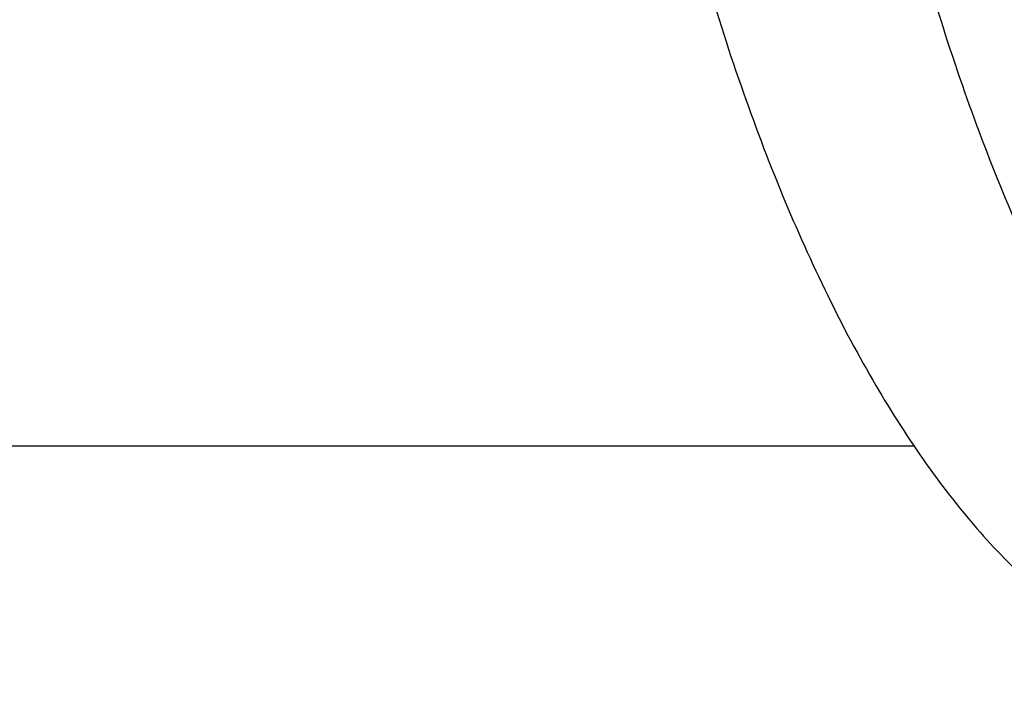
# Model space of a CAD drawing. Header units: millimetres. Extents: x 0 to 594, y 0 to 420.
# Tile 245 of 256: x 523.26 to 527.36, y 349.73 to 352.51. Entities that reach past the tile are written whole.
import ezdxf

# ---------------------------------------------------------------- set-up
doc = ezdxf.new("R2010")
doc.units = ezdxf.units.MM
doc.header["$LTSCALE"] = 32.67
doc.layers.get('0').update_dxf_attribs({"linetype": 'CONTINUOUS'})

msp = doc.modelspace()

# ---------------------------------------------------------------- linework, layer by layer
at = {"color": 7, "linetype": 'CONTINUOUS'}
msp.add_line((523.16424, 350.73388), (526.98646, 350.73388), dxfattribs=at)
for points, knots in [([(528.43968, 364.73388), (528.43144, 364.73388), (528.33982, 364.7329), (528.16176, 364.70911), (527.91242, 364.61994), (527.66852, 364.47711), (527.43147, 364.28243), (527.20248, 364.03763), (526.98279, 363.74447), (526.77374, 363.40499), (526.57667, 363.02151), (526.39294, 362.59669), (526.22383, 362.1335), (526.07055, 361.63522), (525.93419, 361.10539), (525.81574, 360.54778), (525.71605, 359.96639), (525.63585, 359.36537), (525.57571, 358.74905), (525.53608, 358.12185), (525.51724, 357.48826), (525.51933, 356.85285), (525.54233, 356.22017), (525.58608, 355.59478), (525.65026, 354.98116), (525.7344, 354.38372), (525.83789, 353.80674), (525.95998, 353.25436), (526.0998, 352.73053), (526.25633, 352.23897), (526.42845, 351.7832), (526.55712, 351.49562), (526.6242, 351.35893)], [0, 0, 0, 0, 0.0016886, 0.0187844, 0.036607, 0.0557212, 0.0765544, 0.0993946, 0.1244104, 0.1516752, 0.1811886, 0.2128922, 0.2466821, 0.2824174, 0.3199274, 0.3590169, 0.3994704, 0.4410562, 0.4835295, 0.5266359, 0.5701142, 0.6136991, 0.6571243, 0.7001252, 0.7424415, 0.7838206, 0.8240201, 0.8628112, 0.8999822, 0.9353423, 0.9687262, 1, 1, 1, 1]), ([(528.08366, 363.97887), (528.05328, 363.94094), (527.94755, 363.80292), (527.7765, 363.54473), (527.57965, 363.18856), (527.3949, 362.79207), (527.22349, 362.35789), (527.06655, 361.88892), (526.92516, 361.38831), (526.80027, 360.85946), (526.69274, 360.30593), (526.60331, 359.73149), (526.5326, 359.14004), (526.48108, 358.53561), (526.44912, 357.92231), (526.43694, 357.30432), (526.44461, 356.68585), (526.47208, 356.07111), (526.51917, 355.4643), (526.58555, 354.86954), (526.67077, 354.29088), (526.77424, 353.73225), (526.89525, 353.19746), (527.03297, 352.69012), (527.18646, 352.21366), (527.35467, 351.77131), (527.48001, 351.4919), (527.54526, 351.35893)], [0, 0, 0, 0, 0.0111461, 0.0398694, 0.070983, 0.1044493, 0.1401801, 0.1780466, 0.2178872, 0.2595126, 0.3027113, 0.3472535, 0.3928942, 0.4393767, 0.4864359, 0.5338005, 0.5811965, 0.6283492, 0.6749865, 0.7208417, 0.7656559, 0.8091812, 0.8511841, 0.8914483, 0.9297795, 0.966009, 1, 1, 1, 1]), ([(526.6242, 351.35893), (526.68655, 351.23188), (526.81452, 350.99146), (527.0258, 350.66105), (527.24745, 350.37739), (527.47814, 350.14244), (527.71665, 349.95797), (527.96176, 349.82569), (528.20407, 349.74992), (528.3649, 349.7339), (528.43972, 349.73388)], [0, 0, 0, 0, 0.1659817, 0.3190944, 0.4594112, 0.5874493, 0.7042963, 0.8117486, 0.9124102, 1, 1, 1, 1])]:
    msp.add_open_spline(points, degree=3, knots=knots, dxfattribs=at)

doc.saveas('drawing.dxf')
